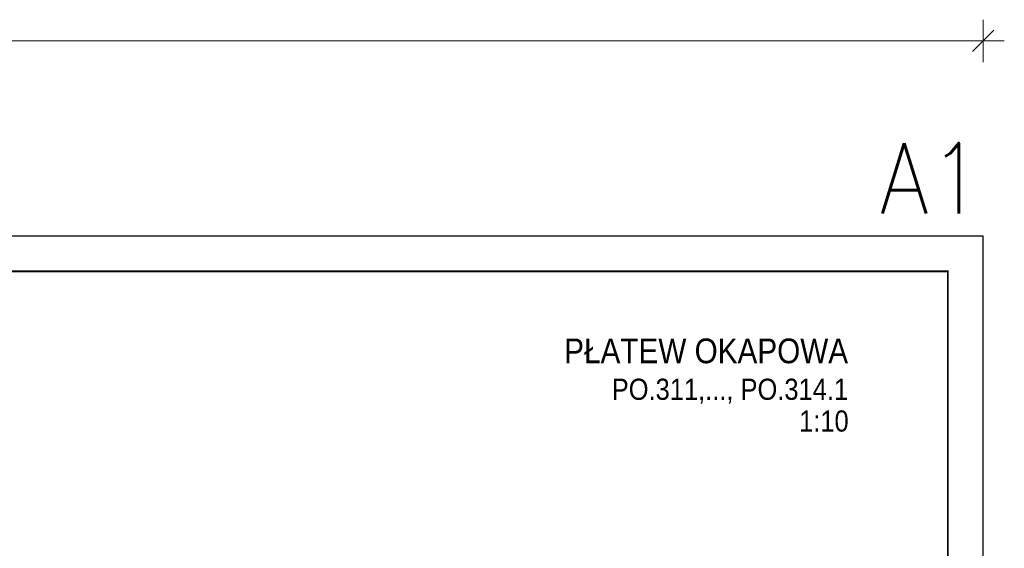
# Model space of a CAD drawing. Header units: millimetres. Extents: x -122 to 731, y 8645 to 9314.
# Tile 40 of 40: x 451 to 731, y 9150 to 9300. Entities that reach past the tile are written whole.
import ezdxf
from ezdxf.enums import TextEntityAlignment as Align

# ---------------------------------------------------------------- set-up
doc = ezdxf.new("R2010")
doc.units = ezdxf.units.MM
doc.header["$LTSCALE"] = 10
doc.layers.get('Defpoints').update_dxf_attribs({"color": 1})
doc.layers.add('_FORMATKA', color=8, linetype='Continuous', plot=False)
for name, color, linetype, lineweight in [('_RAMKA', 7, 'Continuous', 35), ('PS_DIM', 4, 'Continuous', 13), ('PS_TEXT', 3, 'Continuous', 18)]:
    doc.layers.add(name, color=color, linetype=linetype, lineweight=lineweight)
doc.styles.add('ARIAL', font='arial.ttf')
doc.styles.add('gil', font='txt', dxfattribs={"width": 0.9})
doc.styles.add('simplex', font='simplex.shx', dxfattribs={"width": 0.75})
doc.dimstyles.new('1_10_PRZ', dxfattribs={"dimtxt": 2, "dimasz": 1, "dimexe": 2, "dimexo": 5, "dimgap": 1, "dimtad": 1, "dimdec": 0, "dimlfac": 10, "dimtxsty": 'simplex', "dimblk": 'dimznak', "dimcen": 2, "dimse1": 1, "dimse2": 1, "dimclrt": 3, "dimadec": 1, "dimazin": 0, "dimtfac": 1, "dimtdec": 0, "dimtix": 1, "dimtmove": 2, "dimatfit": 3, "dimldrblk": 'dim-grot', "dimfxl": 1, "dimarcsym": 0})

# ---------------------------------------------------------------- blocks, each defined once
blk = doc.blocks.new('dimznak')
at = {"color": 0}
for points in [[(0, 2), (0, -2)], [(-2, 0), (2, 0)]]:
    blk.add_lwpolyline(points, dxfattribs=at)
at = {"color": 2}
blk.add_lwpolyline([(1, 1), (-1, -1)], dxfattribs=at)
blk = doc.blocks.new('*D26')
at = {"color": 252, "lineweight": -2, "transparency": 16777216}
blk.add_line((-838, 649.33), (-3, 649.33), dxfattribs=at)
at = {"layer": 'Defpoints', "color": 0, "transparency": 16777216}
for p in [(0, 649.33), (-841, 594), (0, 594)]:
    blk.add_point(p, dxfattribs=at)
at = {"color": 252, "lineweight": -2, "transparency": 16777216, "xscale": 3, "yscale": 3, "zscale": 3, "rotation": 180}
blk.add_blockref('dimznak', (-841, 649.33), dxfattribs=at)
at = {"color": 252, "lineweight": -2, "transparency": 16777216, "xscale": 3, "yscale": 3, "zscale": 3}
blk.add_blockref('dimznak', (0, 649.33), dxfattribs=at)
at = {"color": 252, "transparency": 16777216, "insert": (-420.5, 659.83), "char_height": 15, "attachment_point": 5, "style": 'simplex'}
blk.add_mtext('841', dxfattribs=at)
blk = doc.blocks.new('dim-grot')
blk.add_hatch(color=256).paths.add_polyline_path([(0, 0), (-2, 0.5), (-2, -0.5)])
blk.add_lwpolyline([(0, 0), (-2, 0.5), (-2, -0.5), (0, 0)])
blk = doc.blocks.new('Tytuł rysunku')
at = {"layer": 'PS_TEXT', "style": 'ARIAL', "flags": 4}
for tag, height, p in [('TYTUŁ1', 7, (-61.19, -9.34)), ('TYTUŁ2', 6, (-61.19, -19.72)), ('SKALA', 6, (-61.19, -28.72))]:
    blk.add_attdef(tag, text='', height=height, dxfattribs=at).set_placement(p, align=Align.MIDDLE_CENTER)
blk = doc.blocks.new('*U19')
at = {"layer": '_FORMATKA', "lineweight": -3}
blk.add_lwpolyline([(-841, 0), (0, 0), (0, 594), (-841, 594)], close=True, dxfattribs=at)
at = {"layer": '_RAMKA', "lineweight": -3, "const_width": 0.5}
blk.add_lwpolyline([(-811, 10), (-10, 10), (-10, 584), (-811, 584)], close=True, dxfattribs=at)
at = {"layer": '_FORMATKA', "lineweight": -3, "style": 'simplex', "width": 0.9}
blk.add_text('A1', height=20, dxfattribs=at).set_placement((0, 600.35), align=Align.RIGHT)
dim = blk.add_linear_dim(base=(0, 649.33), p1=(-841, 594), p2=(0, 594), dimstyle='1_10_PRZ', override={"dimscale": 3, "dimtxt": 5, "dimlfac": 1, "dimclrd": 252, "dimclrt": 252})
dim.commit()
dim.dimension.update_dxf_attribs({"geometry": '*D26', "text_midpoint": (-420.5, 659.83)})

msp = doc.modelspace()

# ---------------------------------------------------------------- block references
ref = msp.add_blockref('Tytuł rysunku', (691.34, 9212.06))
ref.add_attrib('TYTUŁ1', 'PŁATEW OKAPOWA', dxfattribs={"layer": 'PS_TEXT', "height": 7, "style": 'gil', "width": 0.9}).set_placement((686.34, 9202.71), align=Align.RIGHT)
ref.add_attrib('TYTUŁ2', 'PO.311,..., PO.314.1', dxfattribs={"layer": 'PS_TEXT', "height": 6, "style": 'gil', "width": 0.9}).set_placement((686.34, 9192.33), align=Align.RIGHT)
ref.add_attrib('SKALA', '1:10', dxfattribs={"layer": 'PS_TEXT', "height": 6, "style": 'gil', "width": 0.9}).set_placement((686.5, 9183.33), align=Align.RIGHT)
at = {"layer": 'PS_DIM'}
msp.add_blockref('*U19', (724.64, 8644.76), dxfattribs=at)

doc.saveas('drawing.dxf')
